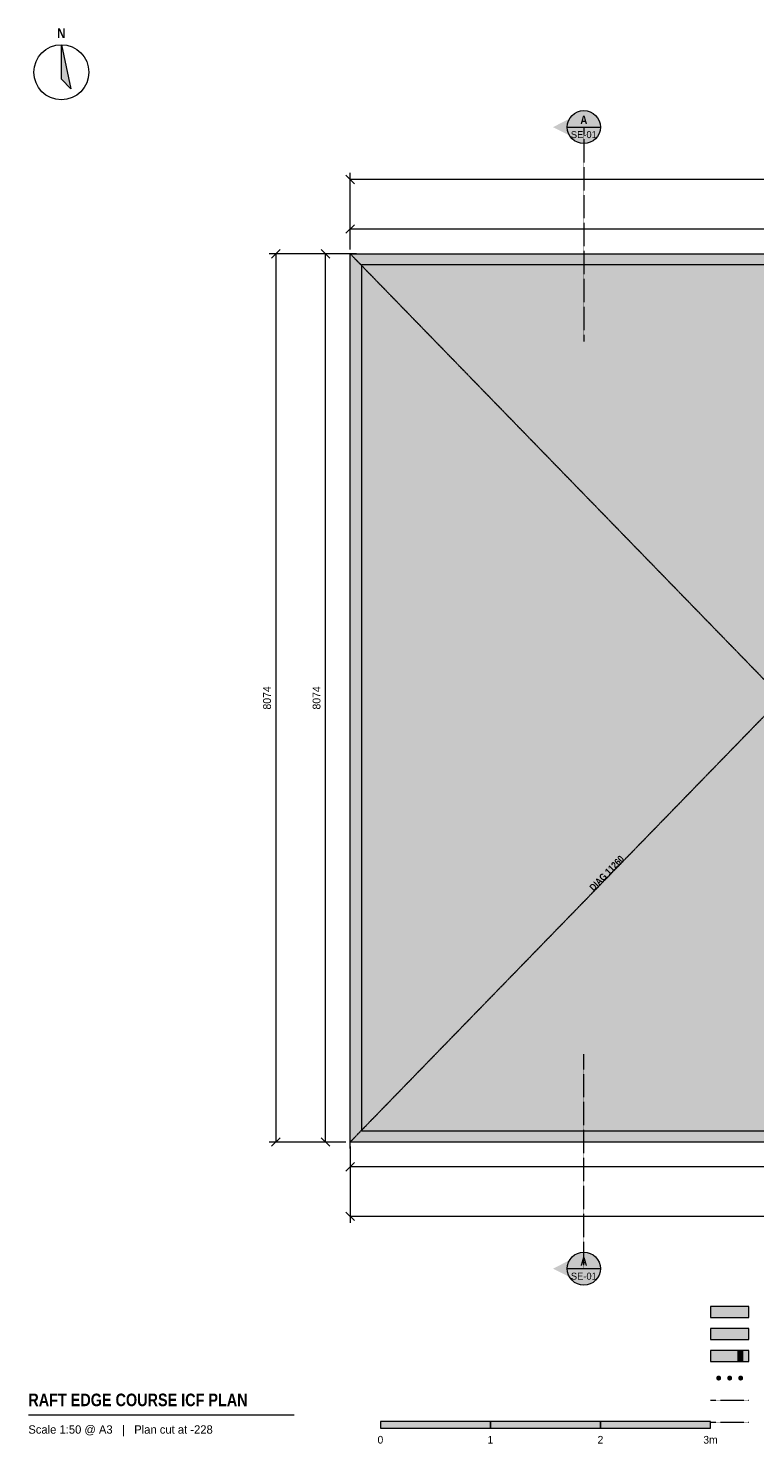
# Model space of a CAD drawing. Header units: millimetres. Extents: x -2925 to 10925, y -2742 to 10274.
# Tile 1 of 2: x -2925 to 3677, y -2742 to 10123. Entities that reach past the tile are written whole.
import ezdxf
from ezdxf.enums import TextEntityAlignment as Align

# ---------------------------------------------------------------- set-up
doc = ezdxf.new("R2010")
doc.units = ezdxf.units.MM
doc.linetypes.add('DASHED', pattern=[1.524, 1.27, -0.254])
for name, color, linetype in [('FILL-C_9E1A1A', 7, 'Continuous'), ('FILL-C_B2B2B5', 7, 'Continuous'), ('FILL-EPS', 7, 'Continuous'), ('FILL-INK', 7, 'Continuous'), ('FILL-RED', 7, 'Continuous'), ('FILL-TEAL_DK', 7, 'Continuous'), ('FILL-WHITE', 7, 'Continuous'), ('LINE-C_85297A', 7, 'Continuous'), ('LINE-C_85297A-DASH', 7, 'DASHED'), ('LINE-INK', 7, 'Continuous'), ('LINE-RED', 7, 'Continuous'), ('LINE-RED-DASH', 7, 'DASHED'), ('LINE-STEEL_GREY', 7, 'Continuous'), ('LINE-TEAL_DK', 7, 'Continuous'), ('TEXT-C_85297A', 7, 'Continuous'), ('TEXT-INK', 7, 'Continuous'), ('TEXT-RED', 7, 'Continuous'), ('TEXT-STEEL_GREY', 7, 'Continuous')]:
    doc.layers.add(name, color=color, linetype=linetype)
doc.styles.add('OpenSansCondensed-Bold', font='OpenSansCondensed-Bold.ttf')

msp = doc.modelspace()

# ---------------------------------------------------------------- hatches: boundary and pattern name
at = {"layer": 'FILL-C_9E1A1A', "true_color": 0x9e1a1a}
h = msp.add_hatch(color=24, dxfattribs=at)
h.dxf.hatch_style = 1
h.paths.add_polyline_path([(3372, -2146), (3371, -2140), (3369, -2134), (3366, -2130), (3361, -2126), (3356, -2124), (3350, -2123), (3344, -2124), (3338, -2126), (3334, -2130), (3330, -2134), (3328, -2140), (3327, -2146), (3328, -2152), (3330, -2157), (3334, -2162), (3338, -2165), (3344, -2167), (3350, -2168), (3356, -2167), (3361, -2165), (3366, -2162), (3369, -2157), (3371, -2152)])
h = msp.add_hatch(color=24, dxfattribs=at)
h.dxf.hatch_style = 1
h.paths.add_polyline_path([(3472, -2146), (3471, -2140), (3469, -2134), (3466, -2130), (3461, -2126), (3456, -2124), (3450, -2123), (3444, -2124), (3438, -2126), (3434, -2130), (3430, -2134), (3428, -2140), (3427, -2146), (3428, -2152), (3430, -2157), (3434, -2162), (3438, -2165), (3444, -2167), (3450, -2168), (3456, -2167), (3461, -2165), (3466, -2162), (3469, -2157), (3471, -2152)])
h = msp.add_hatch(color=24, dxfattribs=at)
h.dxf.hatch_style = 1
h.paths.add_polyline_path([(3572, -2146), (3571, -2140), (3569, -2134), (3566, -2130), (3561, -2126), (3556, -2124), (3550, -2123), (3544, -2124), (3538, -2126), (3534, -2130), (3530, -2134), (3528, -2140), (3527, -2146), (3528, -2152), (3530, -2157), (3534, -2162), (3538, -2165), (3544, -2167), (3550, -2168), (3556, -2167), (3561, -2165), (3566, -2162), (3569, -2157), (3571, -2152)])
at = {"layer": 'FILL-C_B2B2B5', "true_color": 0xb2b2b5}
h = msp.add_hatch(color=253, dxfattribs=at)
h.dxf.hatch_style = 1
h.paths.add_polyline_path([(3275, -1796), (3625, -1796), (3625, -1696), (3275, -1696)])
at = {"layer": 'FILL-EPS', "true_color": 0xccffff}
h = msp.add_hatch(color=7, dxfattribs=at)
h.dxf.hatch_style = 1
h.paths.add_polyline_path([(0, 8074), (7849, 8074), (7849, 0), (7849, 0), (7851, -2), (7850, -1), (7849, 0), (7849, 0), (7849, 0), (0, 0)])
h.paths.add_polyline_path([(7747, 102), (7747, 7972), (102, 7972), (102, 102)], flags=0)
h = msp.add_hatch(color=7, dxfattribs=at)
h.dxf.hatch_style = 1
h.paths.add_polyline_path([(3275, -1596), (3625, -1596), (3625, -1496), (3275, -1496)])
h = msp.add_hatch(color=7, dxfattribs=at)
h.dxf.hatch_style = 1
h.paths.add_polyline_path([(3275, -1996), (3625, -1996), (3625, -1896), (3275, -1896)])
at = {"layer": 'FILL-INK', "true_color": 0x14141a}
h = msp.add_hatch(color=250, dxfattribs=at)
h.dxf.hatch_style = 1
h.paths.add_polyline_path([(-2625, 9974), (-2538, 9574), (-2625, 9662)])
h = msp.add_hatch(color=250, dxfattribs=at)
h.dxf.hatch_style = 1
h.paths.add_polyline_path([(275, -2601), (1275, -2601), (1275, -2541), (275, -2541)])
h = msp.add_hatch(color=250, dxfattribs=at)
h.dxf.hatch_style = 1
h.paths.add_polyline_path([(2275, -2601), (3275, -2601), (3275, -2541), (2275, -2541)])
at = {"layer": 'FILL-RED', "true_color": 0xb81a1f}
h = msp.add_hatch(color=242, dxfattribs=at)
h.dxf.hatch_style = 1
h.paths.add_polyline_path([(1844, 9225), (2124, 9083), (2124, 9368)])
h = msp.add_hatch(color=242, dxfattribs=at)
h.dxf.hatch_style = 1
h.paths.add_polyline_path([(1844, -1151), (2124, -1293), (2124, -1008)])
at = {"layer": 'FILL-TEAL_DK', "true_color": 0x006b5c}
h = msp.add_hatch(color=126, dxfattribs=at)
h.dxf.hatch_style = 1
h.paths.add_polyline_path([(3525, -1996), (3570, -1996), (3570, -1896), (3525, -1896)])
at = {"layer": 'FILL-WHITE', "true_color": 0xffffff}
h = msp.add_hatch(color=7, dxfattribs=at)
h.dxf.hatch_style = 1
h.paths.add_polyline_path([(2274, 9225), (2269, 9264), (2254, 9300), (2230, 9331), (2199, 9355), (2163, 9370), (2124, 9375), (2085, 9370), (2049, 9355), (2018, 9331), (1994, 9300), (1979, 9264), (1974, 9225), (1979, 9187), (1994, 9150), (2018, 9119), (2049, 9095), (2085, 9080), (2124, 9075), (2163, 9080), (2199, 9095), (2230, 9119), (2254, 9150), (2269, 9187)])
h = msp.add_hatch(color=7, dxfattribs=at)
h.dxf.hatch_style = 1
h.paths.add_polyline_path([(2192, 2169), (2603, 2592), (2476, 2716), (2064, 2293)])
h = msp.add_hatch(color=7, dxfattribs=at)
h.dxf.hatch_style = 1
h.paths.add_polyline_path([(2274, -1151), (2269, -1112), (2254, -1076), (2230, -1045), (2199, -1021), (2163, -1006), (2124, -1001), (2085, -1006), (2049, -1021), (2018, -1045), (1994, -1076), (1979, -1112), (1974, -1151), (1979, -1189), (1994, -1226), (2018, -1257), (2049, -1281), (2085, -1296), (2124, -1301), (2163, -1296), (2199, -1281), (2230, -1257), (2254, -1226), (2269, -1189)])
h = msp.add_hatch(color=7, dxfattribs=at)
h.dxf.hatch_style = 1
h.paths.add_polyline_path([(1275, -2601), (2275, -2601), (2275, -2541), (1275, -2541)])

# ---------------------------------------------------------------- linework, layer by layer
at = {"layer": 'LINE-C_85297A', "lineweight": 5}
for p, q in [((-62, 8077), (58, 8075)), ((1, -60), (-1, 60))]:
    msp.add_line(p, q, dxfattribs=at)
at = {"layer": 'LINE-C_85297A-DASH', "lineweight": 5}
for p, q in [((-2, 8076), (7851, -2)), ((0, 0), (7849, 8074)), ((3275, -2346), (3625, -2346))]:
    msp.add_line(p, q, dxfattribs=at)
at = {"layer": 'LINE-INK', "lineweight": 5}
for p, q in [((39, 8710), (-39, 8788)), ((0, 8114), (0, 8809)), ((7849, 8749), (0, 8749)), ((-39, 8260), (39, 8338)), ((0, 8114), (0, 8359)), ((0, 8299), (7849, 8299)), ((-636, 8113), (-714, 8035)), ((-186, 8035), (-264, 8113)), ((-40, 8074), (-735, 8074)), ((-675, 8074), (-675, 0)), ((-40, 8074), (-285, 8074)), ((-225, 0), (-225, 8074)), ((-40, 0), (-735, 0)), ((-636, 39), (-714, -39)), ((-40, 0), (-285, 0)), ((-186, -39), (-264, 39)), ((0, -40), (0, -285)), ((0, -40), (0, -735)), ((39, -186), (-39, -264)), ((7849, -225), (0, -225)), ((-39, -636), (39, -714)), ((0, -675), (7849, -675)), ((-2925, -2481), (-509, -2481))]:
    msp.add_line(p, q, dxfattribs=at)
for points in [[(-2625, 9974), (-2538, 9574), (-2625, 9662)], [(0, 0), (0, 8074), (7849, 8074), (7849, 0), (7849, 0), (7851, -2), (7850, -1), (7849, 0), (7849, 0), (7849, 0)], [(102, 102), (7747, 102), (7747, 7972), (102, 7972)], [(3275, -1596), (3625, -1596), (3625, -1496), (3275, -1496)], [(3275, -1996), (3625, -1996), (3625, -1896), (3275, -1896)], [(275, -2601), (1275, -2601), (1275, -2541), (275, -2541)], [(1275, -2601), (2275, -2601), (2275, -2541), (1275, -2541)], [(2275, -2601), (3275, -2601), (3275, -2541), (2275, -2541)]]:
    msp.add_lwpolyline(points, close=True, dxfattribs=at)
msp.add_circle((-2625, 9724), 250, dxfattribs=at)
at = {"layer": 'LINE-RED', "lineweight": 5}
for p, q in [((1974, 9225), (2274, 9225)), ((1974, -1151), (2274, -1151))]:
    msp.add_line(p, q, dxfattribs=at)
for centre in [(2124, 9225), (2124, -1151)]:
    msp.add_circle(centre, 150, dxfattribs=at)
at = {"layer": 'LINE-RED-DASH', "lineweight": 5}
for p, q in [((2124, 9225), (2124, 7275)), ((2124, -1151), (2124, 799)), ((3275, -2546), (3625, -2546))]:
    msp.add_line(p, q, dxfattribs=at)
at = {"layer": 'LINE-STEEL_GREY', "lineweight": 5}
msp.add_lwpolyline([(3275, -1796), (3625, -1796), (3625, -1696), (3275, -1696)], close=True, dxfattribs=at)
at = {"layer": 'LINE-TEAL_DK', "lineweight": 5}
msp.add_lwpolyline([(3525, -1996), (3570, -1996), (3570, -1896), (3525, -1896)], close=True, dxfattribs=at)

# ---------------------------------------------------------------- texts
at = {"layer": 'TEXT-C_85297A', "style": 'OpenSansCondensed-Bold'}
msp.add_text('DIAG 11260', height=63.5, rotation=45.8096, dxfattribs=at).set_placement((2355, 2422), align=Align.CENTER)
at = {"layer": 'TEXT-INK', "style": 'OpenSansCondensed-Bold'}
msp.add_text('N', height=88.9, dxfattribs=at).set_placement((-2625, 10034), align=Align.CENTER)
at = {"layer": 'TEXT-INK'}
for p in [(-720, 4037), (-270, 4037)]:
    msp.add_text('8074', height=71.1, rotation=90, dxfattribs=at).set_placement(p, align=Align.CENTER)
at = {"layer": 'TEXT-INK', "style": 'OpenSansCondensed-Bold'}
msp.add_text('RAFT EDGE COURSE ICF PLAN', height=114.3, dxfattribs=at).set_placement((-2925, -2401))
at = {"layer": 'TEXT-INK'}
for s, p in [('0', (275, -2741)), ('1', (1275, -2741)), ('2', (2275, -2741)), ('3m', (3275, -2741))]:
    msp.add_text(s, height=69.8, dxfattribs=at).set_placement(p, align=Align.CENTER)
at = {"layer": 'TEXT-RED', "style": 'OpenSansCondensed-Bold'}
for p in [(2124, 9253), (2124, -1123)]:
    msp.add_text('A', height=76.2, dxfattribs=at).set_placement(p, align=Align.CENTER)
at = {"layer": 'TEXT-RED'}
for p in [(2124, 9125), (2124, -1251)]:
    msp.add_text('SE-01', height=63.5, dxfattribs=at).set_placement(p, align=Align.CENTER)
at = {"layer": 'TEXT-STEEL_GREY'}
msp.add_text('Scale 1:50 @ A3   |   Plan cut at -228', height=76.2, dxfattribs=at).set_placement((-2925, -2651))

doc.saveas('drawing.dxf')
